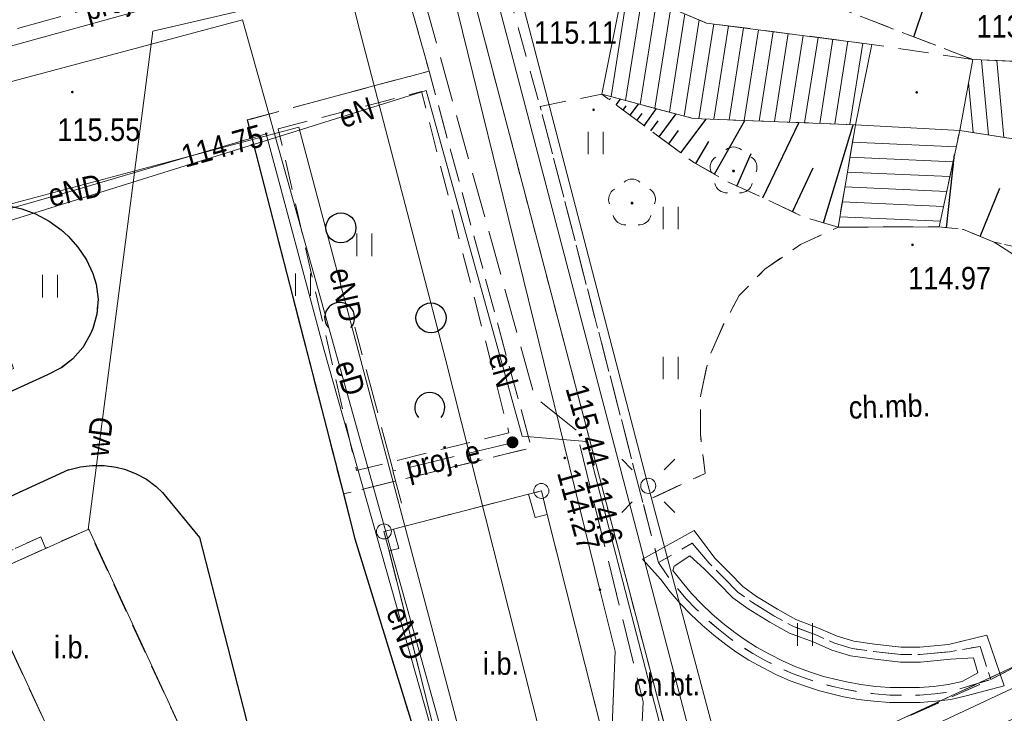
# Model space of a CAD drawing. Header units: metres. Extents: x 7495425 to 7495712, y 5787905 to 5788232.
# Tile 9 of 39: x 7495542 to 7495575, y 5787959 to 5787982. Entities that reach past the tile are written whole.
import ezdxf
from ezdxf.enums import TextEntityAlignment as Align

# ---------------------------------------------------------------- set-up
doc = ezdxf.new("R2010")
doc.units = ezdxf.units.M
for name, pattern in [('1.0_0.5', [1.5, 1, -0.5]), ('1.5_0.5', [2, 1.5, -0.5]), ('219-500', [0]), ('egug-500', [1, 0.5, -0.5])]:
    doc.linetypes.add(name, pattern=pattern)
doc.layers.get('0').update_dxf_attribs({"color": 2, "lineweight": 5})
doc.styles.get("Standard").update_dxf_attribs({"font": 'Working1250', "width": 0.75})
doc.linetypes.add('otdn_500', pattern='A,5,0,[21,ksztalty.shx,S=0.5,R=0,X=-1,Y=0]', length=5)

# ---------------------------------------------------------------- blocks, each defined once
blk = doc.blocks.new('PW01')
at = {"linetype": 'Continuous', "lineweight": 13}
h = blk.add_hatch(color=0, dxfattribs=at)
edge = h.paths.add_edge_path()
edge.add_arc((0, 0), 0.045, 0, 360)
blk = doc.blocks.new('IB04')
at = {"color": 0, "linetype": 'Continuous', "lineweight": 13}
blk.add_circle((0, 0), 0.25, dxfattribs=at)
blk = doc.blocks.new('OP021')
at = {"linetype": 'Continuous', "lineweight": 13}
h = blk.add_hatch(color=0, dxfattribs=at)
edge = h.paths.add_edge_path()
edge.add_arc((0, 0), 0.05, 0, 360)
at = {"color": 0, "linetype": 'Continuous', "lineweight": 13}
for centre, start, end in [((0, 0.4), 49.272, 130.728), ((-0.38, 0.124), 121.308, 202.548), ((0.38, 0.124), 337.452, 58.692), ((-0.235, -0.324), 193.221, 274.871), ((0.235, -0.324), 265.129, 346.779)]:
    blk.add_arc(centre, 0.4, start, end, dxfattribs=at)
blk = doc.blocks.new('SM01')
at = {"color": 0, "linetype": 'Continuous', "lineweight": 13}
for p, q in [((-0.53, 0.531), (-0.883, 0.884)), ((0.531, 0.531), (0.884, 0.884)), ((-0.53, -0.53), (-0.883, -0.883)), ((0.531, -0.53), (0.884, -0.883))]:
    blk.add_line(p, q, dxfattribs=at)
blk.add_circle((0, 0), 0.25, dxfattribs=at)
blk = doc.blocks.new('TU04')
at = {"color": 0, "linetype": 'Continuous', "lineweight": 13}
for p, q in [((0, 0), (0, 0.75)), ((0.5, 0), (0.5, 0.75))]:
    blk.add_line(p, q, dxfattribs=at)
blk = doc.blocks.new('OTZK1')
at = {"color": 0, "linetype": 'Continuous'}
blk.add_circle((0, 0), 0.5, dxfattribs=at)
blk = doc.blocks.new('OTZK2')
at = {"color": 0, "linetype": 'Continuous'}
blk.add_arc((0, 0), 0.5, 318.85, 221.162, dxfattribs=at)
blk = doc.blocks.new('US25')
at = {"linetype": 'Continuous', "lineweight": 0}
h = blk.add_hatch(color=0, dxfattribs=at)
edge = h.paths.add_edge_path()
edge.add_arc((0, 0), 0.2, 0, 360)

msp = doc.modelspace()

# ---------------------------------------------------------------- linework, layer by layer
at = {"layer": '000 Inne (niezydentyfikowane)', "color": 7, "linetype": 'CONTINUOUS', "lineweight": 25, "flags": 128}
for points in [[(7495572.12, 5787981.79), (7495574.89, 5787990.01)], [(7495561.75, 5787979.86), (7495561.76, 5787979.87)], [(7495561.98, 5787979.69), (7495562.02, 5787979.74)], [(7495562.21, 5787979.52), (7495562.36, 5787979.71)], [(7495562.44, 5787979.35), (7495562.55, 5787979.49)], [(7495562.68, 5787979.18), (7495562.96, 5787979.55)], [(7495563.14, 5787978.83), (7495563.55, 5787979.4)], [(7495562.91, 5787979.01), (7495563.08, 5787979.24)], [(7495563.37, 5787978.66), (7495563.61, 5787978.99)], [(7495563.64, 5787978.46), (7495564.21, 5787979.22)], [(7495564.37, 5787977.92), (7495565.21, 5787979.05)], [(7495565.49, 5787977.21), (7495566.5, 5787979)], [(7495563.96, 5787978.22), (7495564.29, 5787978.67)], [(7495567.1, 5787976.43), (7495568.29, 5787978.93)], [(7495569.12, 5787975.59), (7495570.1, 5787978.86)], [(7495564.86, 5787977.57), (7495565.3, 5787978.3)], [(7495566.23, 5787976.82), (7495566.71, 5787977.9)], [(7495573.21, 5787975.43), (7495573.48, 5787977.87)], [(7495568.08, 5787975.96), (7495568.77, 5787977.43)], [(7495574.33, 5787975.14), (7495574.99, 5787976.75)]]:
    msp.add_lwpolyline(points, dxfattribs=at)
at = {"layer": '218-kontur użytku gruntowego', "color": 3, "linetype": 'egug-500', "lineweight": 18, "flags": 128}
for points in [[(7495547.21, 5788022.18), (7495564.65, 5787955.7)], [(7495602.26, 5787973.3), (7495567.13, 5787956.92)]]:
    msp.add_lwpolyline(points, dxfattribs=at)
at = {"layer": '219-działka ewidencyjna', "color": 7, "linetype": '219-500', "lineweight": 18, "flags": 128}
for points in [[(7495564.65, 5787955.7), (7495547.21, 5788022.18)], [(7495567.13, 5787956.92), (7495602.26, 5787973.3)]]:
    msp.add_lwpolyline(points, dxfattribs=at)
at = {"layer": 'chodnik', "color": 7, "linetype": '1.0_0.5', "lineweight": 18, "flags": 128}
for points in [[(7495556.94, 5787953.95), (7495557.33, 5787953.71), (7495557.78, 5787953.51), (7495558.26, 5787953.38), (7495558.76, 5787953.32), (7495559.28, 5787953.34), (7495560.67, 5787953.86), (7495563.52, 5787955.35), (7495565.73, 5787956.37), (7495574.69, 5787960.38), (7495573.31, 5787959.96), (7495572.82, 5787959.9), (7495572.32, 5787959.86), (7495571.82, 5787959.85), (7495571.32, 5787959.86), (7495570.82, 5787959.9), (7495570.32, 5787959.96), (7495569.83, 5787960.05), (7495569.53, 5787960.12), (7495569.05, 5787960.24), (7495568.57, 5787960.4), (7495568.1, 5787960.57), (7495567.64, 5787960.77), (7495567.2, 5787961), (7495566.76, 5787961.24), (7495566.34, 5787961.51), (7495566.01, 5787961.74), (7495565.62, 5787962.05), (7495565.24, 5787962.37), (7495564.88, 5787962.72), (7495564.53, 5787963.08), (7495564.21, 5787963.46), (7495563.9, 5787963.86), (7495563.62, 5787964.27), (7495563.1, 5787966.28), (7495559.68, 5787979.47), (7495558.39, 5787984.11), (7495558.16, 5787984.94), (7495556.6, 5787990.17), (7495556.37, 5787990.52), (7495556.21, 5787990.74), (7495555.91, 5787991), (7495555.56, 5787991.2), (7495555.28, 5787991.31), (7495554.89, 5787991.39), (7495554.49, 5787991.4), (7495554.1, 5787991.33), (7495547.25, 5787989.49), (7495548.13, 5787986.06), (7495554.05, 5787987.56), (7495555.98, 5787980.65), (7495559.39, 5787968.1), (7495553.13, 5787966.56), (7495553.51, 5787965.06)], [(7495596.06, 5787970.58), (7495602.68, 5787973.68), (7495604.88, 5787974.87), (7495607.48, 5787976.65), (7495610.11, 5787978.69), (7495612.62, 5787981.41), (7495615.16, 5787980.22), (7495620.13, 5787982.44), (7495620.57, 5787980.43), (7495621.2, 5787978.92), (7495622.91, 5787979.21), (7495623.27, 5787976.68), (7495623.24, 5787976.06), (7495623.08, 5787975.59), (7495622.82, 5787975.17), (7495622.46, 5787974.82), (7495622.25, 5787974.67), (7495621.79, 5787974.47), (7495621.3, 5787974.38), (7495620.8, 5787974.42), (7495620.39, 5787974.54), (7495619.9, 5787974.67), (7495619.42, 5787974.79), (7495618.92, 5787974.88), (7495618.43, 5787974.95), (7495617.93, 5787975.01), (7495617.43, 5787975.04), (7495616.94, 5787975.06), (7495616.44, 5787975.06), (7495615.94, 5787975.04), (7495615.27, 5787974.98), (7495614.77, 5787974.92), (7495614.28, 5787974.84), (7495613.79, 5787974.74), (7495613.31, 5787974.62), (7495612.83, 5787974.48), (7495612.35, 5787974.32), (7495611.88, 5787974.15), (7495603.23, 5787970.26), (7495578.67, 5787958.57), (7495574.88, 5787956.77), (7495566.62, 5787953.04), (7495565.73, 5787956.37), (7495574.69, 5787960.38), (7495576.64, 5787961.39)], [(7495569.6, 5787975.45), (7495572.97, 5787975.46), (7495573.78, 5787975.37), (7495574.8, 5787974.95), (7495575.75, 5787974.34), (7495576.51, 5787973.68), (7495577.36, 5787972.68), (7495577.95, 5787971.65), (7495578.29, 5787970.33), (7495578.29, 5787969.18), (7495578.23, 5787967.85), (7495578.03, 5787966.76), (7495577.43, 5787965.66), (7495576.75, 5787964.7), (7495575.92, 5787963.85), (7495576.64, 5787961.39), (7495574.69, 5787960.38), (7495574.33, 5787961.48), (7495573.31, 5787961.3), (7495572.33, 5787961.21), (7495571.69, 5787961.21), (7495570.78, 5787961.31), (7495570.07, 5787961.41), (7495569.48, 5787961.59), (7495568.86, 5787961.86), (7495568.09, 5787962.15), (7495567.46, 5787962.5), (7495566.75, 5787962.94), (7495566.26, 5787963.29), (7495565.81, 5787963.75), (7495565.31, 5787964.25), (7495564.74, 5787964.92), (7495563.62, 5787964.27), (7495563.1, 5787966.28), (7495565.17, 5787967.24), (7495565.02, 5787968.54), (7495565.02, 5787969.81), (7495565.28, 5787971.05), (7495565.78, 5787972.19), (7495566.31, 5787973.17), (7495567.16, 5787974.05), (7495568.35, 5787974.87)], [(7495536.06, 5787962.75), (7495537.62, 5787964.44), (7495543.98, 5787967.36), (7495544.37, 5787967.46), (7495544.76, 5787967.51), (7495545.16, 5787967.51), (7495545.56, 5787967.45), (7495545.84, 5787967.38), (7495546.21, 5787967.24), (7495546.57, 5787967.05), (7495546.89, 5787966.81), (7495547.11, 5787966.61), (7495548.34, 5787965.11), (7495551.67, 5787952.14), (7495551.74, 5787951.75), (7495551.76, 5787951.35), (7495551.71, 5787950.95), (7495551.61, 5787950.57), (7495551.56, 5787950.43), (7495551.38, 5787950.07), (7495551.15, 5787949.75), (7495550.87, 5787949.46), (7495550.44, 5787949.14), (7495548.1, 5787948.01), (7495544.01, 5787946.16), (7495542.24, 5787949.92), (7495542.44, 5787949.95), (7495543.51, 5787947.69), (7495547.85, 5787949.74), (7495546.78, 5787952), (7495549.28, 5787953.17), (7495548.05, 5787956.94), (7495548.46, 5787957.12), (7495544.63, 5787965.38), (7495543.21, 5787964.75), (7495543.05, 5787965.13), (7495536.48, 5787962.11), (7495536.22, 5787962.41)], [(7495557.1, 5787954.94), (7495556.92, 5787955.63), (7495554.65, 5787964.66), (7495554.48, 5787965.31), (7495554.8, 5787965.39), (7495559.29, 5787966.55), (7495559.72, 5787966.66), (7495559.91, 5787965.88), (7495562.11, 5787957.16), (7495562.32, 5787956.31), (7495562.04, 5787956.04), (7495560.02, 5787954.1), (7495557.51, 5787954.82)]]:
    msp.add_lwpolyline(points, close=True, dxfattribs=at)
at = {"layer": 'inna budowla', "color": 7, "linetype": 'CONTINUOUS', "lineweight": 18, "flags": 128}
for points in [[(7495554.48, 5787965.31), (7495554.8, 5787965.39), (7495559.29, 5787966.55), (7495559.72, 5787966.66), (7495559.91, 5787965.88), (7495562.11, 5787957.16), (7495562.32, 5787956.31), (7495562.04, 5787956.04), (7495560.02, 5787954.1), (7495557.51, 5787954.82), (7495557.1, 5787954.94), (7495556.92, 5787955.63), (7495554.65, 5787964.66)], [(7495541.23, 5787963.18), (7495541.47, 5787963.97), (7495544.65, 5787965.39), (7495548.46, 5787957.12), (7495544.82, 5787955.44)]]:
    msp.add_lwpolyline(points, close=True, dxfattribs=at)
at = {"layer": 'jezdnia', "color": 7, "linetype": '1.5_0.5', "lineweight": 18, "flags": 128}
msp.add_lwpolyline([(7495547.25, 5787989.49), (7495548.13, 5787986.06), (7495554.05, 5787987.56), (7495555.98, 5787980.65), (7495549.93, 5787979.02), (7495553.13, 5787966.56), (7495553.51, 5787965.06), (7495556.94, 5787953.95), (7495557.33, 5787953.71), (7495557.78, 5787953.51), (7495558.26, 5787953.38), (7495558.76, 5787953.32), (7495559.28, 5787953.34), (7495560.67, 5787953.86), (7495550.44, 5787949.14), (7495550.87, 5787949.46), (7495551.15, 5787949.75), (7495551.38, 5787950.07), (7495551.56, 5787950.43), (7495551.61, 5787950.57), (7495551.71, 5787950.95), (7495551.76, 5787951.35), (7495551.74, 5787951.75), (7495551.67, 5787952.14), (7495548.34, 5787965.11), (7495547.11, 5787966.61), (7495546.89, 5787966.81), (7495546.57, 5787967.05), (7495546.21, 5787967.24), (7495545.84, 5787967.38), (7495545.56, 5787967.45), (7495545.16, 5787967.51), (7495544.76, 5787967.51), (7495544.37, 5787967.46), (7495543.98, 5787967.36), (7495537.62, 5787964.44), (7495536.06, 5787962.75), (7495534.47, 5787966.51), (7495543.28, 5787970.53), (7495543.73, 5787970.76), (7495544.12, 5787971.06), (7495544.45, 5787971.44), (7495544.7, 5787971.87), (7495544.79, 5787972.07), (7495544.92, 5787972.55), (7495544.96, 5787973.05), (7495544.9, 5787973.55), (7495544.79, 5787973.91), (7495544.57, 5787974.36), (7495544.29, 5787974.78), (7495543.96, 5787975.15), (7495543.73, 5787975.36), (7495543.33, 5787975.65), (7495542.88, 5787975.89), (7495542.42, 5787976.06), (7495542.09, 5787976.14), (7495540.12, 5787976.28), (7495538.82, 5787976.14), (7495531.51, 5787973.88), (7495499.25, 5787965.59), (7495494.38, 5787983.57), (7495493.39, 5787987.24), (7495491.19, 5787995.5), (7495491.54, 5787995.61), (7495497.37, 5787997.14), (7495497.82, 5787997.23), (7495498.07, 5787997.29), (7495499.47, 5787991.93), (7495499.78, 5787990.76), (7495497.83, 5787990.26), (7495498.21, 5787988.73), (7495500.17, 5787989.28), (7495503.55, 5787976.39), (7495503.89, 5787975.08), (7495504.81, 5787971.54), (7495505.02, 5787971.17), (7495505.36, 5787970.88), (7495505.7, 5787970.72), (7495506.23, 5787970.66), (7495519.67, 5787974.28), (7495520.14, 5787974.5), (7495520.45, 5787974.77), (7495520.6, 5787975.14), (7495520.62, 5787975.56), (7495520.13, 5787977.37), (7495519.69, 5787979.17), (7495527.22, 5787980.92), (7495527.47, 5787980.57), (7495527.77, 5787980.23), (7495528.2, 5787979.75), (7495528.65, 5787979.36), (7495529.22, 5787978.98), (7495529.77, 5787978.67), (7495530.41, 5787978.43), (7495531.02, 5787978.25), (7495531.92, 5787978.08), (7495532.64, 5787978.07), (7495536.18, 5787978.76), (7495536.76, 5787978.82), (7495537.26, 5787978.9), (7495537.74, 5787979.03), (7495538.21, 5787979.19), (7495538.68, 5787979.38), (7495539.12, 5787979.6), (7495539.55, 5787979.86), (7495539.7, 5787979.96), (7495540.1, 5787980.26), (7495540.48, 5787980.59), (7495540.84, 5787980.94), (7495541.16, 5787981.32), (7495541.46, 5787981.72), (7495541.64, 5787982.04), (7495541.86, 5787982.49), (7495542.03, 5787982.96), (7495542.16, 5787983.44), (7495542.25, 5787983.93), (7495542.29, 5787984.28), (7495542.3, 5787984.78), (7495542.27, 5787985.28), (7495542.2, 5787985.77), (7495542.08, 5787986.26), (7495539.46, 5787996.77), (7495536.01, 5788010.55), (7495533.15, 5788022), (7495532.81, 5788023.37), (7495538.22, 5788024.7)], close=True, dxfattribs=at)
at = {"layer": 'krawężnik', "color": 7, "linetype": 'CONTINUOUS', "lineweight": 25, "flags": 128}
for points in [[(7495549.93, 5787979.02), (7495553.13, 5787966.56), (7495553.51, 5787965.06), (7495556.94, 5787953.95), (7495557.33, 5787953.71), (7495557.78, 5787953.51), (7495558.26, 5787953.38), (7495558.76, 5787953.32), (7495559.28, 5787953.34), (7495560.67, 5787953.86)], [(7495531.51, 5787973.88), (7495538.82, 5787976.14), (7495540.12, 5787976.28), (7495542.09, 5787976.14), (7495542.42, 5787976.06), (7495542.88, 5787975.89), (7495543.33, 5787975.65), (7495543.73, 5787975.36), (7495543.96, 5787975.15), (7495544.29, 5787974.78), (7495544.57, 5787974.36), (7495544.79, 5787973.91), (7495544.9, 5787973.55), (7495544.96, 5787973.05), (7495544.92, 5787972.55), (7495544.79, 5787972.07), (7495544.7, 5787971.87), (7495544.45, 5787971.44), (7495544.12, 5787971.06), (7495543.73, 5787970.76), (7495543.28, 5787970.53), (7495534.47, 5787966.51)], [(7495543.98, 5787967.36), (7495544.37, 5787967.46), (7495544.76, 5787967.51), (7495545.16, 5787967.51), (7495545.56, 5787967.45), (7495545.84, 5787967.38), (7495546.21, 5787967.24), (7495546.57, 5787967.05), (7495546.89, 5787966.81), (7495547.11, 5787966.61), (7495548.34, 5787965.11), (7495551.67, 5787952.14), (7495551.74, 5787951.75), (7495551.76, 5787951.35), (7495551.71, 5787950.95), (7495551.61, 5787950.57), (7495551.56, 5787950.43), (7495551.38, 5787950.07), (7495551.15, 5787949.75), (7495550.87, 5787949.46), (7495550.44, 5787949.14)], [(7495543.98, 5787967.36), (7495537.62, 5787964.44), (7495536.06, 5787962.75)]]:
    msp.add_lwpolyline(points, dxfattribs=at)
at = {"layer": 'podpora (poligon)', "color": 7, "linetype": 'CONTINUOUS', "lineweight": 18, "flags": 128}
for points in [[(7495559.29, 5787966.55), (7495559.72, 5787966.66), (7495559.91, 5787965.88), (7495559.51, 5787965.78)], [(7495554.48, 5787965.31), (7495554.8, 5787965.39), (7495554.97, 5787964.74), (7495554.65, 5787964.66)]]:
    msp.add_lwpolyline(points, close=True, dxfattribs=at)
at = {"layer": 'przewód elektroenergetyczny podziemny', "color": 1, "linetype": 'CONTINUOUS', "lineweight": 18, "flags": 128}
for points in [[(7495492.81, 5787995.94), (7495495.67, 5787985.32), (7495499.6, 5787971.07), (7495501.08, 5787965.8), (7495516.18, 5787969.7), (7495531.47, 5787973.65), (7495540.31, 5787975.76), (7495551.65, 5787978.78), (7495557.6, 5787956.33), (7495561.47, 5787955.5), (7495564.52, 5787947.93), (7495566.96, 5787940.54), (7495567.19, 5787939.91)], [(7495493, 5787995.99), (7495500.19, 5787969.4), (7495535.55, 5787979.05), (7495541.42, 5787975.48), (7495555.88, 5787980), (7495559.08, 5787968.49), (7495561.22, 5787968.31), (7495563.87, 5787958.12), (7495565.28, 5787954.74), (7495565.82, 5787954.54), (7495601.3, 5787971.26), (7495620.62, 5787980.09), (7495627.95, 5787983.86), (7495626.47, 5787993.48), (7495625.92, 5787993.58)], [(7495557.49, 5787988.99), (7495559.44, 5787981.6), (7495563.28, 5787966.83)], [(7495522.88, 5787975.39), (7495526.17, 5787976.11), (7495538.75, 5787979.41), (7495549.77, 5787982.36), (7495552.13, 5787973.93), (7495556.29, 5787959.06), (7495557.74, 5787953.48), (7495560.49, 5787946.48), (7495561.66, 5787943.61), (7495568.31, 5787946.63), (7495568.47, 5787946.7)], [(7495506.43, 5787967.65), (7495518.25, 5787970.46), (7495533.95, 5787974.07), (7495538.24, 5787974.98), (7495544.33, 5787976.73), (7495550.56, 5787978.56), (7495552.48, 5787971.38), (7495556.32, 5787957.8), (7495558.03, 5787951.65), (7495560.24, 5787945.96)], [(7495563.28, 5787966.83), (7495566.76, 5787953.76), (7495571.74, 5787956.29)]]:
    msp.add_lwpolyline(points, dxfattribs=at)
at = {"layer": 'przewód elektroenergetyczny podziemny - ob. projektowany', "color": 1, "linetype": '1.5_0.5', "lineweight": 18, "flags": 128}
for points in [[(7495492.62, 5787995.89), (7495499.85, 5787969.44), (7495505.84, 5787971.08), (7495519.27, 5787974.67), (7495520.33, 5787976), (7495555.11, 5787985.61), (7495559.5, 5787969.79), (7495560.88, 5787968.68), (7495563.11, 5787959.63), (7495562.95, 5787955.66), (7495567.01, 5787946.81), (7495559.37, 5787943.25), (7495538.13, 5787933.33), (7495534.26, 5787941.61)], [(7495554.79, 5787967.33), (7495553.51, 5787972.12)], [(7495558.76, 5787968.28), (7495558.56, 5787968.22), (7495554.91, 5787967.35), (7495554.79, 5787967.33)], [(7495554.78, 5787967.33), (7495555.06, 5787966.25)]]:
    msp.add_lwpolyline(points, dxfattribs=at)
at = {"layer": 'przewód gazowy', "color": 40, "linetype": 'CONTINUOUS', "lineweight": 18, "flags": 128}
for points in [[(7495556.25, 5787985.41), (7495518.94, 5787975.1), (7495518.88, 5787975.57)], [(7495556.25, 5787985.41), (7495561.67, 5787963.37), (7495562.18, 5787961.32), (7495561.92, 5787954.96), (7495566.21, 5787945.76)]]:
    msp.add_lwpolyline(points, dxfattribs=at)
at = {"layer": 'przewód telekomunikacyjny podziemny', "color": 30, "linetype": 'CONTINUOUS', "lineweight": 18, "flags": 128}
for points in [[(7495560.72, 5787952.91), (7495561.02, 5787953.52), (7495559.97, 5787957.42), (7495556.52, 5787971.09), (7495553.67, 5787982.04), (7495548.71, 5788001.49), (7495542.4, 5788026.43)], [(7495629.74, 5787985.81), (7495602.21, 5787972.74), (7495585, 5787964.57), (7495561.2, 5787953.42), (7495560.72, 5787952.91)]]:
    msp.add_lwpolyline(points, dxfattribs=at)
at = {"layer": 'przewód wodociągowy', "color": 5, "linetype": 'CONTINUOUS', "lineweight": 18, "flags": 128}
for points in [[(7495547.41, 5788024.54), (7495551.52, 5788008.81), (7495555.55, 5787993.37), (7495557.85, 5787984.56), (7495558.59, 5787981.75), (7495565.61, 5787954.98), (7495568.02, 5787945.96)], [(7495557.85, 5787984.56), (7495546.78, 5787981.98), (7495544.63, 5787965.38)]]:
    msp.add_lwpolyline(points, dxfattribs=at)
at = {"layer": 'schody w ciągu komunikacyjnym', "color": 7, "linetype": 'CONTINUOUS', "lineweight": 18, "flags": 128}
for points in [[(7495562.44, 5787983.43), (7495565.22, 5787982.25), (7495570.72, 5787981.54), (7495570.18, 5787978.86), (7495564.78, 5787979.07), (7495561.73, 5787979.88)], [(7495581.99, 5787981.43), (7495582.57, 5787978.64), (7495579.85, 5787978.24), (7495578.45, 5787978.14), (7495576.8, 5787978.2), (7495575.36, 5787978.4), (7495573.65, 5787978.67), (7495574.09, 5787981.03), (7495577.06, 5787980.91), (7495578.82, 5787980.99), (7495580.84, 5787981.18)], [(7495570.18, 5787978.86), (7495573.65, 5787978.67), (7495572.97, 5787975.46), (7495569.6, 5787975.45)]]:
    msp.add_lwpolyline(points, close=True, dxfattribs=at)
for points in [[(7495562.603, 5787983.361), (7495562.043, 5787979.797)], [(7495563.078, 5787983.159), (7495562.528, 5787979.668)], [(7495563.552, 5787982.958), (7495563.014, 5787979.539)], [(7495564.027, 5787982.757), (7495563.5, 5787979.41)], [(7495564.501, 5787982.555), (7495563.986, 5787979.281)], [(7495564.976, 5787982.354), (7495564.472, 5787979.152)], [(7495565.461, 5787982.219), (7495564.964, 5787979.063)], [(7495565.957, 5787982.155), (7495565.467, 5787979.043)], [(7495566.453, 5787982.091), (7495565.97, 5787979.024)], [(7495566.949, 5787982.027), (7495566.473, 5787979.004)], [(7495567.445, 5787981.963), (7495566.976, 5787978.985)], [(7495567.941, 5787981.899), (7495567.479, 5787978.965)], [(7495568.437, 5787981.835), (7495567.982, 5787978.945)], [(7495568.933, 5787981.771), (7495568.486, 5787978.926)], [(7495569.429, 5787981.707), (7495568.989, 5787978.906)], [(7495569.925, 5787981.643), (7495569.492, 5787978.887)], [(7495570.421, 5787981.579), (7495569.995, 5787978.867)], [(7495574.614, 5787978.518), (7495574.38, 5787981.018)], [(7495575.123, 5787978.437), (7495574.884, 5787980.998)], [(7495574.104, 5787978.598), (7495573.948, 5787980.269)], [(7495573.535, 5787978.126), (7495570.081, 5787978.277)], [(7495573.43, 5787977.63), (7495569.996, 5787977.78)], [(7495573.325, 5787977.134), (7495569.912, 5787977.284)], [(7495573.22, 5787976.638), (7495569.827, 5787976.787)], [(7495573.114, 5787976.142), (7495569.743, 5787976.29)], [(7495573.009, 5787975.646), (7495569.658, 5787975.793)]]:
    msp.add_lwpolyline(points, dxfattribs=at)
at = {"layer": 'skarpa nieumocniona', "color": 7, "linetype": '1.0_0.5', "lineweight": 18, "flags": 128}
for points in [[(7495577.06, 5787980.91), (7495574.09, 5787981.03), (7495563.13, 5787985.26), (7495561.44, 5787986.27), (7495560.53, 5787987.56), (7495559.21, 5787989.97), (7495570.12, 5788001.83), (7495573.79, 5788001.83), (7495577.8, 5788002.47)], [(7495577.06, 5787980.91), (7495574.09, 5787981.03), (7495563.13, 5787985.26), (7495561.44, 5787986.27), (7495560.53, 5787987.56), (7495559.21, 5787989.97), (7495570.12, 5788001.83), (7495573.79, 5788001.83), (7495577.8, 5788002.47)], [(7495561.73, 5787979.88), (7495564.78, 5787979.07), (7495570.18, 5787978.86), (7495569.6, 5787975.45), (7495568.43, 5787975.8), (7495567.03, 5787976.46), (7495565.97, 5787976.94), (7495564.8, 5787977.6)], [(7495561.73, 5787979.88), (7495564.78, 5787979.07), (7495570.18, 5787978.86), (7495569.6, 5787975.45), (7495568.43, 5787975.8), (7495567.03, 5787976.46), (7495565.97, 5787976.94), (7495564.8, 5787977.6)], [(7495572.97, 5787975.46), (7495573.65, 5787978.67), (7495575.36, 5787978.4), (7495576.8, 5787978.2), (7495578.45, 5787978.14), (7495579.85, 5787978.24), (7495582.57, 5787978.64), (7495582.79, 5787977.84), (7495583.67, 5787974.66), (7495582.88, 5787974.42), (7495581.47, 5787974.35), (7495579.36, 5787974.36), (7495576.51, 5787974.57), (7495574.8, 5787974.95), (7495573.78, 5787975.37)], [(7495572.97, 5787975.46), (7495573.65, 5787978.67), (7495575.36, 5787978.4), (7495576.8, 5787978.2), (7495578.45, 5787978.14), (7495579.85, 5787978.24), (7495582.57, 5787978.64), (7495582.79, 5787977.84), (7495583.67, 5787974.66), (7495582.88, 5787974.42), (7495581.47, 5787974.35), (7495579.36, 5787974.36), (7495576.51, 5787974.57), (7495574.8, 5787974.95), (7495573.78, 5787975.37)]]:
    msp.add_lwpolyline(points, close=True, dxfattribs=at)
at = {"layer": 'trawnik', "color": 7, "linetype": '1.0_0.5', "lineweight": 18, "flags": 128}
for points in [[(7495576.64, 5787961.39), (7495575.92, 5787963.85), (7495576.75, 5787964.7), (7495577.43, 5787965.66), (7495578.03, 5787966.76), (7495578.23, 5787967.85), (7495578.29, 5787969.18), (7495578.29, 5787970.33), (7495577.95, 5787971.65), (7495577.36, 5787972.68), (7495576.51, 5787973.68), (7495575.75, 5787974.34), (7495574.8, 5787974.95), (7495576.51, 5787974.57), (7495579.36, 5787974.36), (7495581.47, 5787974.35), (7495582.88, 5787974.42), (7495583.67, 5787974.66), (7495606.8, 5787978.26), (7495608.01, 5787979.13), (7495609.35, 5787980.53), (7495611.21, 5787983.24), (7495611.66, 5787985.61), (7495611.76, 5787991.21), (7495612.41, 5787994.06), (7495612.4, 5787995.07), (7495611.24, 5787997.85), (7495609.31, 5788013.84), (7495608.76, 5788016.15), (7495606.71, 5788029.57), (7495605.12, 5788045.46), (7495604.14, 5788055.71), (7495602.85, 5788066.93), (7495602.51, 5788072.41), (7495602.33, 5788079.11), (7495602.05, 5788081.68), (7495601.74, 5788083.31), (7495600.74, 5788086.52), (7495598.55, 5788092.79), (7495598.19, 5788094.04), (7495597.83, 5788098.52), (7495597.49, 5788109.1), (7495597.26, 5788115.24), (7495597.3, 5788118.79), (7495595.95, 5788130.69), (7495594.81, 5788136.55), (7495594.61, 5788137.08), (7495594.13, 5788137.4), (7495593.27, 5788137.58), (7495592.01, 5788137.38), (7495591.09, 5788137.05), (7495590.05, 5788136.38), (7495582.85, 5788130.1), (7495579.65, 5788126.36), (7495579.24, 5788129.15), (7495579.04, 5788130.56), (7495578.64, 5788133.57), (7495578.44, 5788135.11), (7495578.4, 5788135.45), (7495582.02, 5788135.96), (7495582.47, 5788136.9), (7495583.09, 5788137.86), (7495584.16, 5788138.84), (7495584.98, 5788139.59), (7495586.37, 5788140.66), (7495587.44, 5788141.78), (7495589.68, 5788144.85), (7495592.7, 5788148.92), (7495592.97, 5788148.91), (7495593.71, 5788148.51), (7495594.42, 5788144.35), (7495596.75, 5788132.9), (7495598.24, 5788118.76), (7495598.4, 5788117.35), (7495599.15, 5788113.35), (7495599.42, 5788111.34), (7495599.77, 5788104.57), (7495599.42, 5788101.05), (7495599.37, 5788099.14), (7495599.5, 5788096.67), (7495599.75, 5788094.84), (7495600.64, 5788091.22), (7495602.01, 5788086.13), (7495602.85, 5788082.89), (7495603.08, 5788081.71), (7495603.67, 5788077.78), (7495603.94, 5788075.95), (7495604.15, 5788074.6), (7495604.11, 5788070.01), (7495604.24, 5788068.18), (7495604.4, 5788066.6), (7495604.99, 5788062.56), (7495605.08, 5788060.88), (7495605.08, 5788058.27), (7495605.46, 5788055.37), (7495606.95, 5788043.81), (7495608.63, 5788032.13), (7495609.67, 5788027.63), (7495611.13, 5788023.71), (7495612.43, 5788020.85), (7495615.11, 5788016.27), (7495617.35, 5788001.86), (7495617.4, 5788001.36), (7495617.45, 5788000.86), (7495617.49, 5788000.37), (7495617.53, 5787999.87), (7495617.56, 5787999.37), (7495617.59, 5787998.87), (7495617.62, 5787998.37), (7495617.63, 5787998.22), (7495617.65, 5787997.72), (7495617.66, 5787997.22), (7495617.67, 5787996.72), (7495617.68, 5787996.22), (7495617.69, 5787995.72), (7495617.69, 5787995.22), (7495617.68, 5787994.72), (7495617.67, 5787994.22), (7495617.66, 5787993.72), (7495617.64, 5787993.22), (7495617.63, 5787992.82), (7495616.09, 5787988.2), (7495615.95, 5787987.79), (7495613.87, 5787983.7), (7495613.49, 5787982.95), (7495610.11, 5787978.69), (7495607.48, 5787976.65), (7495604.88, 5787974.87), (7495602.68, 5787973.68), (7495601.55, 5787974.12), (7495600.76, 5787975.83), (7495595.82, 5787973.51), (7495596.6, 5787971.83), (7495596.06, 5787970.58)], [(7495574.09, 5787981.03), (7495570.72, 5787981.54), (7495565.22, 5787982.25), (7495562.44, 5787983.43), (7495558.39, 5787984.11), (7495558.16, 5787984.94), (7495556.6, 5787990.17), (7495552.26, 5788006.79), (7495553.36, 5788003.71), (7495557.81, 5787992.89), (7495559.21, 5787989.97), (7495560.53, 5787987.56), (7495561.44, 5787986.27), (7495563.13, 5787985.26)], [(7495549.93, 5787979.02), (7495553.13, 5787966.56), (7495559.39, 5787968.1), (7495555.98, 5787980.65)], [(7495550.96, 5787978.73), (7495555.73, 5787979.97), (7495558.64, 5787968.6), (7495553.57, 5787967.34)], [(7495563.1, 5787966.28), (7495559.68, 5787979.47), (7495561.73, 5787979.88), (7495564.8, 5787977.6), (7495565.97, 5787976.94), (7495567.03, 5787976.46), (7495568.43, 5787975.8), (7495569.6, 5787975.45), (7495568.35, 5787974.87), (7495567.16, 5787974.05), (7495566.31, 5787973.17), (7495565.78, 5787972.19), (7495565.28, 5787971.05), (7495565.02, 5787969.81), (7495565.02, 5787968.54), (7495565.17, 5787967.24)], [(7495534.47, 5787966.51), (7495534.07, 5787967.24), (7495542.14, 5787970.74), (7495540.92, 5787974.36), (7495540.41, 5787975.66), (7495531.81, 5787972.95), (7495531.51, 5787973.88), (7495538.82, 5787976.14), (7495540.12, 5787976.28), (7495542.09, 5787976.14), (7495542.42, 5787976.06), (7495542.88, 5787975.89), (7495543.33, 5787975.65), (7495543.73, 5787975.36), (7495543.96, 5787975.15), (7495544.29, 5787974.78), (7495544.57, 5787974.36), (7495544.79, 5787973.91), (7495544.9, 5787973.55), (7495544.96, 5787973.05), (7495544.92, 5787972.55), (7495544.79, 5787972.07), (7495544.7, 5787971.87), (7495544.45, 5787971.44), (7495544.12, 5787971.06), (7495543.73, 5787970.76), (7495543.28, 5787970.53)], [(7495548.05, 5787956.94), (7495549.28, 5787953.17), (7495546.78, 5787952), (7495542.44, 5787949.95), (7495542.24, 5787949.92), (7495538.2, 5787958.5), (7495536.48, 5787962.11), (7495543.05, 5787965.13), (7495543.21, 5787964.75), (7495541.47, 5787963.97), (7495541.23, 5787963.18), (7495544.82, 5787955.44)], [(7495564.74, 5787964.92), (7495565.31, 5787964.25), (7495565.81, 5787963.75), (7495566.26, 5787963.29), (7495566.75, 5787962.94), (7495567.46, 5787962.5), (7495568.09, 5787962.15), (7495568.86, 5787961.86), (7495569.48, 5787961.59), (7495570.07, 5787961.41), (7495570.78, 5787961.31), (7495571.69, 5787961.21), (7495572.33, 5787961.21), (7495573.31, 5787961.3), (7495574.33, 5787961.48), (7495574.69, 5787960.38), (7495573.31, 5787959.96), (7495572.82, 5787959.9), (7495572.32, 5787959.86), (7495571.82, 5787959.85), (7495571.32, 5787959.86), (7495570.82, 5787959.9), (7495570.32, 5787959.96), (7495569.83, 5787960.05), (7495569.53, 5787960.12), (7495569.05, 5787960.24), (7495568.57, 5787960.4), (7495568.1, 5787960.57), (7495567.64, 5787960.77), (7495567.2, 5787961), (7495566.76, 5787961.24), (7495566.34, 5787961.51), (7495566.01, 5787961.74), (7495565.62, 5787962.05), (7495565.24, 5787962.37), (7495564.88, 5787962.72), (7495564.53, 5787963.08), (7495564.21, 5787963.46), (7495563.9, 5787963.86), (7495563.62, 5787964.27)]]:
    msp.add_lwpolyline(points, close=True, dxfattribs=at)
at = {"layer": 'zadrzewienie  zakrzewienie', "color": 7, "linetype": '1.0_0.5', "lineweight": 18, "flags": 128}
msp.add_lwpolyline([(7495550.96, 5787978.73), (7495555.73, 5787979.97), (7495558.64, 5787968.6), (7495553.57, 5787967.34)], close=True, dxfattribs=at)
at = {"layer": 'ściana oporowa (linia)', "color": 0, "lineweight": 18}
for p, q in [((7495563.094, 5787964.389), (7495564.812, 5787965.339)), ((7495564.812, 5787965.339), (7495565.494, 5787964.42)), ((7495563.698, 5787963.713), (7495563.094, 5787964.389)), ((7495565.494, 5787964.42), (7495565.988, 5787963.926)), ((7495565.988, 5787963.926), (7495566.424, 5787963.481)), ((7495564.015, 5787963.303), (7495563.698, 5787963.713)), ((7495564.345, 5787962.912), (7495564.015, 5787963.303)), ((7495566.424, 5787963.481), (7495566.889, 5787963.148)), ((7495564.703, 5787962.543), (7495564.345, 5787962.912)), ((7495566.889, 5787963.148), (7495567.587, 5787962.716)), ((7495567.587, 5787962.716), (7495568.196, 5787962.378)), ((7495565.072, 5787962.185), (7495564.703, 5787962.543)), ((7495568.196, 5787962.378), (7495568.954, 5787962.092)), ((7495565.462, 5787961.856), (7495565.072, 5787962.185)), ((7495568.954, 5787962.092), (7495569.567, 5787961.825)), ((7495565.86, 5787961.539), (7495565.462, 5787961.856)), ((7495569.567, 5787961.825), (7495570.124, 5787961.656)), ((7495570.124, 5787961.656), (7495570.811, 5787961.558)), ((7495573.277, 5787961.548), (7495574.555, 5787961.856)), ((7495574.555, 5787961.856), (7495575.13, 5787960.162)), ((7495566.201, 5787961.302), (7495565.86, 5787961.539)), ((7495566.632, 5787961.025), (7495566.201, 5787961.302)), ((7495570.811, 5787961.558), (7495571.704, 5787961.46)), ((7495571.704, 5787961.46), (7495572.319, 5787961.46)), ((7495572.319, 5787961.46), (7495573.277, 5787961.548)), ((7495567.082, 5787960.78), (7495566.632, 5787961.025)), ((7495567.532, 5787960.544), (7495567.082, 5787960.78)), ((7495568.007, 5787960.338), (7495567.532, 5787960.544)), ((7495568.488, 5787960.164), (7495568.007, 5787960.338)), ((7495568.98, 5787960), (7495568.488, 5787960.164)), ((7495569.471, 5787959.877), (7495568.98, 5787960)), ((7495575.13, 5787960.162), (7495573.869, 5787959.829)), ((7495569.779, 5787959.805), (7495569.471, 5787959.877)), ((7495570.283, 5787959.713), (7495569.779, 5787959.805)), ((7495570.795, 5787959.651), (7495570.283, 5787959.713)), ((7495571.31, 5787959.61), (7495570.795, 5787959.651)), ((7495572.845, 5787959.651), (7495572.33, 5787959.61)), ((7495573.353, 5787959.713), (7495572.845, 5787959.651)), ((7495573.869, 5787959.829), (7495573.353, 5787959.713)), ((7495572.33, 5787959.61), (7495571.31, 5787959.61))]:
    msp.add_line(p, q, dxfattribs=at)
at = {"layer": 'ściana oporowa (linia)', "color": 0, "linetype": 'otdn_500', "lineweight": 18}
for p, q in [((7495564.146, 5787964.151), (7495564.668, 5787964.501)), ((7495564.668, 5787964.501), (7495565.126, 5787964.08)), ((7495564.102, 5787964.007), (7495564.146, 5787964.151)), ((7495564.405, 5787963.617), (7495564.102, 5787964.007)), ((7495565.126, 5787964.08), (7495565.632, 5787963.574)), ((7495564.715, 5787963.248), (7495564.405, 5787963.617)), ((7495565.632, 5787963.574), (7495566.096, 5787963.099)), ((7495565.057, 5787962.897), (7495564.715, 5787963.248)), ((7495566.096, 5787963.099), (7495566.611, 5787962.732)), ((7495565.408, 5787962.555), (7495565.057, 5787962.897)), ((7495566.611, 5787962.732), (7495567.333, 5787962.284)), ((7495565.778, 5787962.243), (7495565.408, 5787962.555)), ((7495566.16, 5787961.941), (7495565.778, 5787962.243)), ((7495567.333, 5787962.284), (7495567.984, 5787961.922)), ((7495566.479, 5787961.718), (7495566.16, 5787961.941)), ((7495567.984, 5787961.922), (7495568.766, 5787961.628)), ((7495566.888, 5787961.455), (7495566.479, 5787961.718)), ((7495568.766, 5787961.628), (7495569.393, 5787961.355)), ((7495567.318, 5787961.22), (7495566.888, 5787961.455)), ((7495569.393, 5787961.355), (7495570.016, 5787961.164)), ((7495567.748, 5787960.996), (7495567.318, 5787961.22)), ((7495568.192, 5787960.803), (7495567.748, 5787960.996)), ((7495570.016, 5787961.164), (7495570.749, 5787961.062)), ((7495570.749, 5787961.062), (7495571.676, 5787960.96)), ((7495571.676, 5787960.96), (7495572.342, 5787960.96)), ((7495572.342, 5787960.96), (7495573.343, 5787961.052)), ((7495573.343, 5787961.052), (7495574.105, 5787961.104)), ((7495574.105, 5787961.104), (7495574.25, 5787960.598)), ((7495568.652, 5787960.636), (7495568.192, 5787960.803)), ((7495569.12, 5787960.48), (7495568.652, 5787960.636)), ((7495569.589, 5787960.363), (7495569.12, 5787960.48)), ((7495569.881, 5787960.295), (7495569.589, 5787960.363)), ((7495570.357, 5787960.207), (7495569.881, 5787960.295)), ((7495573.731, 5787960.311), (7495573.267, 5787960.207)), ((7495574.25, 5787960.598), (7495573.731, 5787960.311)), ((7495570.845, 5787960.149), (7495570.357, 5787960.207)), ((7495571.33, 5787960.11), (7495570.845, 5787960.149)), ((7495572.31, 5787960.11), (7495571.33, 5787960.11)), ((7495572.795, 5787960.149), (7495572.31, 5787960.11)), ((7495573.267, 5787960.207), (7495572.795, 5787960.149))]:
    msp.add_line(p, q, dxfattribs=at)

# ---------------------------------------------------------------- block references
at = {"layer": 'drzewo liściaste', "color": 94, "linetype": 'CONTINUOUS', "lineweight": 18}
for p in [(7495566.12, 5787977.32), (7495562.74, 5787976.25)]:
    msp.add_blockref('OP021', p, dxfattribs=at)
at = {"layer": 'elektroenergetyczne urządzenie techniczne - ob. projektowany', "color": 1, "linetype": 'CONTINUOUS', "lineweight": 18}
msp.add_blockref('US25', (7495558.76, 5787968.28), dxfattribs=at)
at = {"layer": 'latarnia', "color": 7, "linetype": 'CONTINUOUS', "lineweight": 18}
msp.add_blockref('SM01', (7495563.28, 5787966.83), dxfattribs=at)
at = {"layer": 'pikieta sztuczna', "color": 7, "linetype": 'CONTINUOUS', "lineweight": 13}
for p in [(7495544.1, 5787979.95), (7495572.22, 5787979.94), (7495561.46, 5787979.36), (7495572.08, 5787974.86), (7495560.5, 5787967.76)]:
    msp.add_blockref('PW01', p, dxfattribs=at)
at = {"layer": 'podpora (punkt)', "color": 7, "linetype": 'CONTINUOUS', "lineweight": 18}
for p in [(7495559.72, 5787966.66), (7495554.48, 5787965.31)]:
    msp.add_blockref('IB04', p, dxfattribs=at)
at = {"layer": 'rzędna', "color": 1, "linetype": 'CONTINUOUS', "lineweight": 18, "rotation": 179.909}
msp.add_blockref('PW01', (7495550.56, 5787978.56), dxfattribs=at)
at = {"layer": 'rzędna', "color": 1, "linetype": 'CONTINUOUS', "lineweight": 18}
msp.add_blockref('PW01', (7495561.22, 5787968.31), dxfattribs=at)
at = {"layer": 'rzędna', "color": 40, "linetype": 'CONTINUOUS', "lineweight": 18}
msp.add_blockref('PW01', (7495561.67, 5787963.37), dxfattribs=at)
at = {"layer": 'trawnik', "color": 7, "linetype": 'CONTINUOUS', "lineweight": 18}
for p in [(7495561.279, 5787977.879), (7495563.779, 5787975.379), (7495553.572, 5787974.485), (7495543.109, 5787973.109), (7495551.529, 5787973.159), (7495563.779, 5787970.379), (7495568.249, 5787961.501)]:
    msp.add_blockref('TU04', p, dxfattribs=at)
at = {"layer": 'zadrzewienie  zakrzewienie', "color": 7, "linetype": 'CONTINUOUS', "lineweight": 18}
for name, p in [('OTZK1', (7495553.046, 5787975.426)), ('OTZK2', (7495553.004, 5787972.437)), ('OTZK1', (7495556.046, 5787972.426)), ('OTZK2', (7495556.004, 5787969.437))]:
    msp.add_blockref(name, p, dxfattribs=at)

# ---------------------------------------------------------------- texts
at = {"layer": 'chodnik-Atr17', "color": 7, "width": 0.9}
for s, rotation, p in [('ch.mb.', 1.701, (7495571.31, 5787969.48)), ('ch.bt.', 360.963, (7495563.899, 5787960.209)), ('ch.bt.', 360.963, (7495563.899, 5787960.209))]:
    msp.add_text(s, height=0.75, rotation=rotation, dxfattribs=at).set_placement(p, align=Align.MIDDLE_CENTER)
at = {"layer": 'inna budowla-Atr17', "color": 7, "width": 0.9}
for p in [(7495544.095, 5787961.454), (7495558.378, 5787960.908)]:
    msp.add_text('i.b.', height=0.75, dxfattribs=at).set_placement(p, align=Align.MIDDLE_CENTER)
at = {"layer": 'pikieta sztuczna-Atr2', "color": 7, "width": 0.9}
for s, p in [('115.11', (7495559.479, 5787981.559)), ('113.75', (7495574.211, 5787981.766)), ('115.55', (7495543.605, 5787978.32)), ('114.97', (7495571.933, 5787973.376))]:
    msp.add_text(s, height=0.75, dxfattribs=at).set_placement(p)
msp.add_text('115.44', height=0.75, rotation=285.965, dxfattribs=at).set_placement((7495560.517, 5787970.078))
at = {"layer": 'przewód elektroenergetyczny podziemny - ob. projektowany-Atr1', "color": 1, "width": 0.9}
for rotation, p in [(15.446, (7495544.52, 5787982.68)), (13.407, (7495555.22, 5787967.42))]:
    msp.add_text('proj. e', height=0.75, rotation=rotation, dxfattribs=at).set_placement(p, align=Align.MIDDLE_LEFT)
at = {"layer": 'przewód elektroenergetyczny podziemny-Atr1', "color": 1, "width": 0.9}
for rotation, p in [(17.358, (7495553.01, 5787979.1)), (-74.463, (7495558.31, 5787971.25))]:
    msp.add_text('eN', height=0.75, rotation=rotation, dxfattribs=at).set_placement(p, align=Align.MIDDLE_LEFT)
for s, rotation, p in [('eND', 12.215, (7495544.196, 5787976.678)), ('eND', 282.676, (7495553.214, 5787973.196)), ('eD', 286.576, (7495553.355, 5787970.429)), ('eND', 291.035, (7495555.213, 5787961.918))]:
    msp.add_text(s, height=0.75, rotation=rotation, dxfattribs=at).set_placement(p, align=Align.MIDDLE_CENTER)
at = {"layer": 'przewód wodociągowy-Atr1', "color": 5, "width": 0.9}
msp.add_text('wD', height=0.75, rotation=82.62, dxfattribs=at).set_placement((7495545.01, 5787968.472), align=Align.MIDDLE_CENTER)
at = {"layer": 'rzędna-Atr2', "color": 1, "width": 0.9}
for s, rotation, p in [('114.75', 15.436, (7495547.763, 5787977.791)), ('114.6', 284.577, (7495561.53, 5787967.11))]:
    msp.add_text(s, height=0.75, rotation=rotation, dxfattribs=at).set_placement(p, align=Align.MIDDLE_LEFT)
at = {"layer": 'rzędna-Atr2', "color": 40, "width": 0.9}
msp.add_text('114.27', height=0.75, rotation=285.327, dxfattribs=at).set_placement((7495561.329, 5787964.703), align=Align.MIDDLE_RIGHT)

doc.saveas('drawing.dxf')
